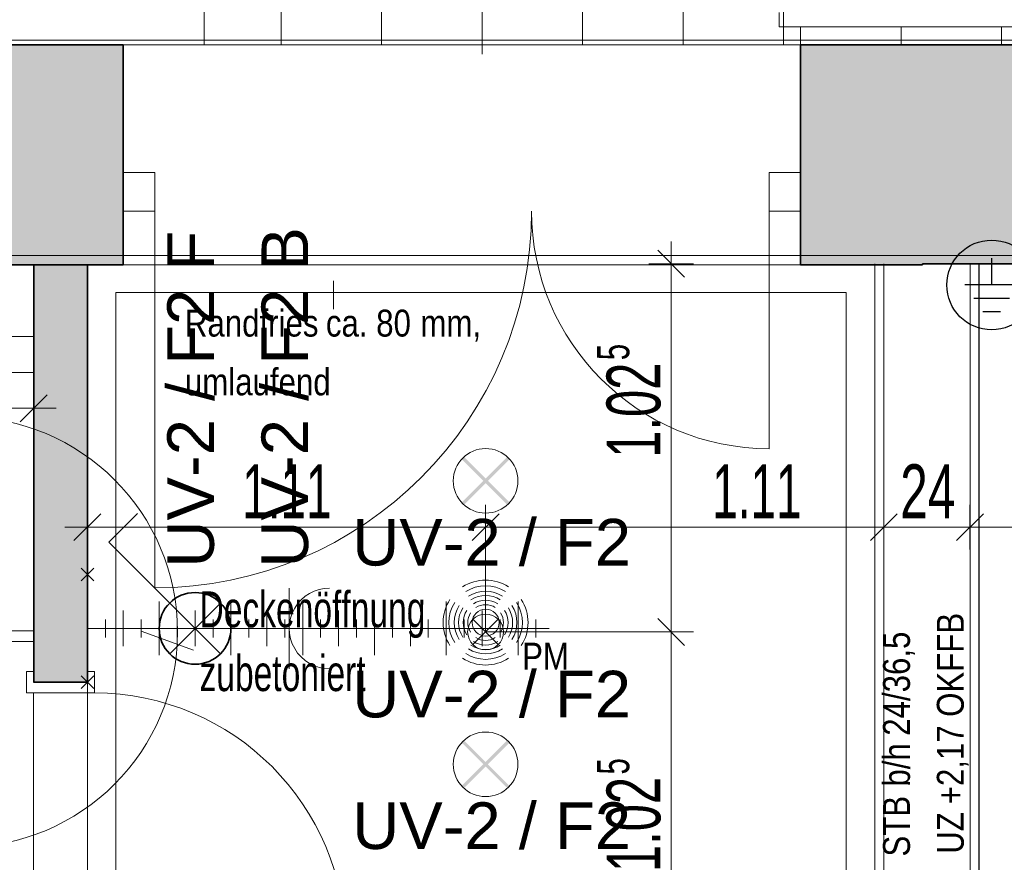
# Model space of a CAD drawing. Extents: x -321 to 526, y -52 to 542.
# Tile 28 of 56: x -139 to -84, y 180 to 227. Entities that reach past the tile are written whole.
import ezdxf
from ezdxf.lldxf.tags import DXFTag

# ---------------------------------------------------------------- set-up
doc = ezdxf.new("R2010")
doc.units = 0
doc.layers.get('0').update_dxf_attribs({"lineweight": 35})
for name, color, linetype, lineweight, true_color in [('Bereich UV Allg.', 7, 'Continuous', 18, 0xff6600), ('Bereich UV2', 3, 'Continuous', 18, 0x00ff00), ('E_445_Allgemeinbeleuchtung', 7, 'Continuous', 18, 0xf7d209), ('E_446_Ringender', 1, 'Continuous', 25, 0xff0000), ('E_449_Niederspannungsinstallationen_Elektro', 1, 'Continuous', 18, 0xff0000), ('E_449_Niederspannungsinstallationen_Präsenzmelder', 5, 'Continuous', 18, 0x0000ff), ('E_449_Niederspannungsinstallationen_Stromkreise', 1, 'Continuous', 25, 0xff0000), ('E_Niederspannung', 1, 'Continuous', 35, 0xff0000)]:
    doc.layers.add(name, color=color, linetype=linetype, lineweight=lineweight, true_color=true_color)
for name, color, linetype, lineweight in [('D-501 Deckenspiegel Beleuchtung_BM_PM_NB', 7, 'Continuous', 25), ('D-501 Deckenspiegel Gebäude', 7, 'Continuous', 25), ('D-501 Deckenspiegel Text_Maß', 7, 'Continuous', 25)]:
    doc.layers.add(name, color=color, linetype=linetype, lineweight=lineweight)
doc.layers.add('E_Hilfslinie', color=2, linetype='Continuous', lineweight=13, true_color=0xffff00, plot=False)
doc.styles.get("Standard").update_dxf_attribs({"font": 'arial.ttf'})
tags = doc.linetypes.add('ALL_S14', pattern=[0.1, 0.05, -0.05]).pattern_tags.tags
tags[6:7] = [DXFTag(74, 4), DXFTag(75, 0), DXFTag(340, '0'), DXFTag(46, 1.0), DXFTag(50, 0.0), DXFTag(44, 0.0), DXFTag(45, 0.0)]
tags[4:5] = [DXFTag(74, 4), DXFTag(75, 0), DXFTag(340, '0'), DXFTag(46, 1.0), DXFTag(50, 0.0), DXFTag(44, 0.0), DXFTag(45, 0.0)]
tags = doc.linetypes.add('ALL_S17', pattern=[0.025, 0, -0.025]).pattern_tags.tags
tags[6:7] = [DXFTag(74, 4), DXFTag(75, 0), DXFTag(340, '0'), DXFTag(46, 1.0), DXFTag(50, 0.0), DXFTag(44, 0.0), DXFTag(45, 0.0)]
tags[4:5] = [DXFTag(74, 4), DXFTag(75, 0), DXFTag(340, '0'), DXFTag(46, 1.0), DXFTag(50, 0.0), DXFTag(44, 0.0), DXFTag(45, 0.0)]
tags = doc.linetypes.add('PUNKT2_S9', pattern=[0.025, 0, -0.025]).pattern_tags.tags
tags[6:7] = [DXFTag(74, 4), DXFTag(75, 0), DXFTag(340, '0'), DXFTag(46, 1.0), DXFTag(50, 0.0), DXFTag(44, 0.0), DXFTag(45, 0.0)]
tags[4:5] = [DXFTag(74, 4), DXFTag(75, 0), DXFTag(340, '0'), DXFTag(46, 1.0), DXFTag(50, 0.0), DXFTag(44, 0.0), DXFTag(45, 0.0)]
tags = doc.linetypes.add('VERDECKT2_S2', pattern=[0.135, 0.1, -0.035]).pattern_tags.tags
tags[6:7] = [DXFTag(74, 4), DXFTag(75, 0), DXFTag(340, '0'), DXFTag(46, 1.0), DXFTag(50, 0.0), DXFTag(44, 0.0), DXFTag(45, 0.0)]
tags[4:5] = [DXFTag(74, 4), DXFTag(75, 0), DXFTag(340, '0'), DXFTag(46, 1.0), DXFTag(50, 0.0), DXFTag(44, 0.0), DXFTag(45, 0.0)]

# ---------------------------------------------------------------- blocks, each defined once
blk = doc.blocks.new('Referenz-A07MYS7IRK', base_point=(-281.008, -47.122))
at = {"layer": 'D-501 Deckenspiegel Beleuchtung_BM_PM_NB', "color": 0, "lineweight": 13}
for p, q in [((-113.823, 192.447), (-112.408, 193.861)), ((-113.823, 193.861), (-112.408, 192.447))]:
    blk.add_line(p, q, dxfattribs=at)
blk.add_circle((-113.116, 193.154), 1, dxfattribs=at)
at = {"layer": 'D-501 Deckenspiegel Gebäude', "color": 0, "linetype": 'ALL_S14', "lineweight": 13, "ltscale": 0.13}
for p, q in [((-128.808, 225.878), (-128.808, 286.398)), ((-124.508, 225.878), (-124.508, 254.36)), ((-118.908, 225.878), (-118.908, 254.36)), ((-113.308, 225.36), (-113.308, 254.36)), ((-107.708, 225.878), (-107.708, 254.36)), ((-102.108, 225.878), (-102.108, 254.36)), ((-96.508, 225.878), (-96.508, 254.36)), ((-90.924, 213.673), (-90.924, 18.053)), ((-86.116, 213.673), (-86.116, 18.053))]:
    blk.add_line(p, q, dxfattribs=at)
at = {"layer": 'D-501 Deckenspiegel Gebäude', "color": 0, "lineweight": 13}
for p, q in [((-96.758, 227.678), (-96.758, 226.878)), ((-96.758, 226.878), (-60.758, 226.878)), ((-95.558, 225.878), (-95.558, 226.878)), ((-89.958, 225.878), (-89.958, 226.878)), ((-84.358, 225.878), (-84.358, 226.878)), ((-133.307, 218.766), (-131.555, 218.766)), ((-133.307, 216.614), (-133.307, 218.766)), ((-131.555, 216.614), (-131.555, 218.766)), ((-131.555, 218.766), (-131.555, 216.614)), ((-97.31, 216.614), (-97.31, 218.766)), ((-97.31, 218.766), (-95.558, 218.766)), ((-97.31, 216.614), (-97.31, 218.766)), ((-95.558, 218.766), (-95.558, 216.614)), ((-131.555, 216.614), (-133.307, 216.614)), ((-131.555, 216.614), (-131.555, 195.614)), ((-95.558, 216.614), (-97.31, 216.614)), ((-91.424, 213.673), (-91.424, 172.694)), ((-85.616, 213.673), (-85.616, 150.095)), ((-138.297, 209.614), (-163.551, 209.614)), ((-163.551, 207.614), (-138.297, 207.614)), ((-163.551, 193.214), (-138.297, 193.214)), ((-144.924, 192.614), (-138.297, 192.614)), ((-138.707, 189.754), (-138.707, 190.954)), ((-138.707, 190.954), (-138.307, 190.954)), ((-138.307, 190.954), (-138.307, 190.354)), ((-135.307, 190.354), (-135.307, 190.954)), ((-135.307, 190.954), (-134.907, 190.954)), ((-134.907, 190.954), (-134.907, 189.754)), ((-138.307, 190.354), (-135.307, 190.354)), ((-134.907, 189.754), (-138.707, 189.754))]:
    blk.add_line(p, q, dxfattribs=at)
at = {"layer": 'D-501 Deckenspiegel Gebäude', "color": 0, "lineweight": 35}
for p, q in [((-155.211, 225.878), (-133.307, 225.878)), ((-133.307, 225.878), (-133.307, 213.614)), ((-95.558, 225.878), (-95.558, 213.614)), ((-95.558, 225.878), (-62.69, 225.878)), ((-133.307, 213.614), (-167.772, 213.614)), ((-138.297, 213.614), (-138.297, 190.354)), ((-135.307, 190.354), (-135.307, 213.614)), ((-92.291, 213.614), (-95.558, 213.614)), ((-88.771, 213.624), (-92.291, 213.618)), ((-92.291, 213.618), (-92.291, 213.614)), ((-84.291, 213.673), (-88.771, 213.673)), ((-88.771, 213.673), (-88.771, 213.624)), ((-66.2, 213.669), (-84.291, 213.678)), ((-84.291, 213.678), (-84.291, 213.673)), ((-138.307, 190.354), (-135.307, 190.354))]:
    blk.add_line(p, q, dxfattribs=at)
at = {"layer": 'D-501 Deckenspiegel Gebäude', "color": 0, "linetype": 'PUNKT2_S9', "lineweight": 13, "ltscale": 0.13}
for p, q in [((-95.548, 225.878), (-133.297, 225.878)), ((-95.548, 213.614), (-133.297, 213.614)), ((-138.307, 189.754), (-138.307, 175.754)), ((-135.307, 189.754), (-135.307, 175.754))]:
    blk.add_line(p, q, dxfattribs=at)
at = {"layer": 'D-501 Deckenspiegel Gebäude', "color": 0, "linetype": 'VERDECKT2_S2', "lineweight": 18, "ltscale": 0.18}
blk.add_line((-97.31, 216.614), (-97.31, 203.37), dxfattribs=at)
at = {"layer": 'D-501 Deckenspiegel Gebäude', "color": 0, "lineweight": 18}
for p, q in [((-91.424, 172.694), (-91.424, 213.673)), ((-135.297, 172.694), (-135.297, 213.146)), ((-133.715, 174.294), (-133.715, 212.074)), ((-133.715, 212.074), (-93.024, 212.074)), ((-93.024, 174.294), (-93.024, 212.074))]:
    blk.add_line(p, q, dxfattribs=at)
at = {"layer": 'D-501 Deckenspiegel Gebäude', "color": 0, "linetype": 'ALL_S17', "lineweight": 13, "ltscale": 0.13}
blk.add_circle((-142.281, 193.154), 12, dxfattribs=at)
at = {"layer": 'D-501 Deckenspiegel Gebäude', "color": 0, "lineweight": 13}
for centre, major_axis, end_param in [((-131.555, 216.614), (0, -21), 1.570796), ((-134.922, 175.759), (13.995, -0.005), 1.570078)]:
    blk.add_ellipse(centre, major_axis=major_axis, ratio=1, start_param=0, end_param=end_param, dxfattribs=at)
at = {"layer": 'D-501 Deckenspiegel Gebäude', "color": 0, "linetype": 'VERDECKT2_S2', "lineweight": 18, "ltscale": 0.18}
blk.add_ellipse((-97.31, 216.614), major_axis=(-13.245, 0), ratio=1, start_param=0, end_param=1.570796, dxfattribs=at)
at = {"layer": 'D-501 Deckenspiegel Gebäude', "color": 0, "lineweight": 13}
for points in [[(-155.201, 213.614), (-155.201, 225.878), (-133.297, 213.614)], [(-133.297, 213.614), (-155.201, 225.878), (-133.297, 225.878)], [(-95.548, 213.614), (-95.548, 225.878), (-92.281, 213.614)], [(-92.281, 213.618), (-95.548, 225.878), (-92.281, 225.878)], [(-92.281, 213.614), (-95.548, 225.878), (-92.281, 213.618)], [(-92.281, 213.618), (-92.281, 225.878), (-88.761, 213.624)], [(-88.761, 213.673), (-92.281, 225.878), (-88.761, 225.878)], [(-88.761, 213.624), (-92.281, 225.878), (-88.761, 213.673)], [(-88.761, 213.673), (-88.761, 225.878), (-84.281, 213.673)], [(-84.281, 213.678), (-88.761, 225.878), (-84.281, 225.878)], [(-84.281, 213.673), (-88.761, 225.878), (-84.281, 213.678)], [(-84.281, 213.678), (-84.281, 225.878), (-66.19, 213.669)], [(-66.19, 213.669), (-84.281, 225.878), (-66.19, 225.878)]]:
    blk.add_solid(points, dxfattribs=at)
at = {"layer": 'D-501 Deckenspiegel Gebäude', "color": 0, "lineweight": 35}
for points in [[(-138.297, 190.354), (-138.307, 190.354), (-138.297, 213.614)], [(-138.297, 190.354), (-138.297, 213.614), (-135.307, 190.354)], [(-135.307, 190.354), (-138.297, 213.614), (-135.307, 213.614)], [(-135.307, 190.354), (-135.307, 213.614), (-135.297, 213.614)]]:
    blk.add_solid(points, dxfattribs=at)
at = {"layer": 'D-501 Deckenspiegel Text_Maß', "color": 0, "lineweight": 13}
for p, q in [((-102.776, 213.675), (-102.776, 214.925)), ((-102.026, 212.925), (-103.526, 214.425)), ((-102.776, 213.675), (-104.026, 213.675)), ((-102.776, 213.675), (-101.526, 213.675)), ((-102.776, 193.154), (-102.776, 213.675)), ((-121.592, 211.141), (-121.592, 212.727)), ((-139.047, 204.869), (-137.547, 206.369)), ((-138.297, 205.619), (-138.297, 206.869)), ((-144.051, 205.619), (-138.297, 205.619)), ((-138.297, 205.619), (-138.297, 204.369)), ((-138.297, 205.619), (-137.047, 205.619)), ((-136.057, 198.246), (-134.557, 199.746)), ((-135.307, 198.996), (-135.307, 200.246)), ((-113.866, 198.246), (-112.366, 199.746)), ((-113.116, 198.996), (-113.116, 200.246)), ((-91.674, 198.246), (-90.174, 199.746)), ((-90.924, 198.996), (-90.924, 200.246)), ((-86.874, 198.246), (-85.374, 199.746)), ((-86.124, 198.996), (-86.124, 200.246)), ((-135.307, 198.996), (-136.557, 198.996)), ((-135.307, 198.996), (-135.307, 197.746)), ((-135.307, 198.996), (-113.116, 198.996)), ((-113.116, 198.996), (-113.116, 197.746)), ((-113.116, 198.996), (-90.924, 198.996)), ((-90.924, 198.996), (-90.924, 197.746)), ((-90.924, 198.996), (-86.124, 198.996)), ((-86.124, 198.996), (-86.124, 197.746)), ((-86.124, 198.996), (-58.848, 198.996)), ((-102.026, 192.404), (-103.526, 193.904)), ((-129.401, 192.133), (-132.314, 193.201)), ((-102.776, 193.154), (-104.026, 193.154)), ((-102.776, 193.154), (-101.526, 193.154)), ((-102.776, 179.197), (-102.776, 193.154))]:
    blk.add_line(p, q, dxfattribs=at)
at = {"layer": 'D-501 Deckenspiegel Text_Maß', "color": 0, "lineweight": 18}
blk.add_line((-85.624, 172.693), (-85.624, 213.673), dxfattribs=at)
at = {"layer": 'D-501 Deckenspiegel Text_Maß', "color": 0, "linetype": 'PUNKT2_S9', "lineweight": 13, "ltscale": 0.13}
for p, q in [((-113.116, 198.996), (-113.116, 193.154)), ((-113.116, 193.154), (-102.776, 193.154))]:
    blk.add_line(p, q, dxfattribs=at)
at = {"layer": 'D-501 Deckenspiegel Beleuchtung_BM_PM_NB', "color": 0, "lineweight": 13, "insert": (-111.08, 192.554), "char_height": 1.5, "attachment_point": 1}
blk.add_mtext('{\\W0.83;\\fArial;PM}', dxfattribs=at)
at = {"layer": 'D-501 Deckenspiegel Text_Maß', "color": 0, "lineweight": 13, "char_height": 1.5, "attachment_point": 1}
for s, insert in [('{\\W0.83;\\fArial;Randfries}', (-129.872, 211.117)), ('{\\W0.83;\\fArial;ca.}', (-122.015, 211.117)), ('{\\W0.83;\\fArial;80}', (-119.212, 211.117)), ('{\\W0.83;\\fArial;mm,}', (-116.75, 211.117)), ('{\\W0.83;\\fArial;umlaufend}', (-129.872, 207.844))]:
    blk.add_mtext(s, dxfattribs=dict(at, insert=insert))
at = {"layer": 'D-501 Deckenspiegel Text_Maß', "color": 0, "lineweight": -2, "attachment_point": 1, "rotation": 90}
for s, insert, char_height in [('{\\W0.65;\\fArial;5}', (-106.906, 208.301), 1.8), ('{\\W0.65;\\fArial;1.02}', (-106.375, 202.863), 3), ('{\\W0.65;\\fArial;5}', (-106.906, 185.21), 1.8), ('{\\W0.65;\\fArial;1.02}', (-106.375, 179.772), 3)]:
    blk.add_mtext(s, dxfattribs=dict(at, insert=insert, char_height=char_height))
at = {"layer": 'D-501 Deckenspiegel Text_Maß', "color": 0, "lineweight": -2, "char_height": 3, "attachment_point": 1}
for s, insert in [('{\\W0.61;\\fArial;1.11}', (-126.674, 202.496)), ('{\\W0.61;\\fArial;1.11}', (-100.482, 202.496)), ('{\\W0.66;\\fArial;24}', (-90.011, 202.496))]:
    blk.add_mtext(s, dxfattribs=dict(at, insert=insert))
at = {"layer": 'D-501 Deckenspiegel Text_Maß', "color": 0, "lineweight": 18, "char_height": 2, "attachment_point": 1}
for s, insert in [('{\\W0.67;\\fArial;Deckenöffnung}', (-129.06, 195.415)), ('{\\W0.67;\\fArial;zubetoniert}', (-129.06, 191.859))]:
    blk.add_mtext(s, dxfattribs=dict(at, insert=insert))
at = {"layer": 'D-501 Deckenspiegel Text_Maß', "color": 0, "lineweight": 13, "char_height": 1.5, "attachment_point": 1, "rotation": 90}
for s, insert in [('{\\W0.83;\\fArial;OKFFB}', (-87.967, 188.424)), ('{\\W0.83;\\fArial;24/36,5}', (-90.967, 187.37)), ('{\\W0.83;\\fArial;+2,17}', (-87.967, 183.551)), ('{\\W0.83;\\fArial;b/h}', (-90.967, 184.537)), ('{\\W0.83;\\fArial;STB}', (-90.967, 180.638)), ('{\\W0.83;\\fArial;UZ}', (-87.967, 180.793))]:
    blk.add_mtext(s, dxfattribs=dict(at, insert=insert))
blk = doc.blocks.new('Polylinie-A07MYS7URK', base_point=(-155.211, 226.139))
at = {"color": 0, "linetype": 'ByBlock', "lineweight": -2, "ltscale": 0.18}
blk.add_line((45.34, 226.139), (-155.211, 226.139), dxfattribs=at)
blk = doc.blocks.new('Polylinie-A07MYS7WRK', base_point=(-163.55, 14.211))
at = {"color": 0, "linetype": 'ByBlock', "lineweight": -2, "ltscale": 0.18}
blk.add_line((-163.55, 214.137), (-27.179, 214.137), dxfattribs=at)
blk = doc.blocks.new('Präsenzmelder UP 360°-A07MYS8QRK', base_point=(-115.48, 191.311))
at = {"color": 0, "lineweight": -2}
blk.add_circle((-113.114, 193.678), 0.75, dxfattribs=at)
for major_axis in [(1.283, 1.988), (1.112, 1.723), (0.946, 1.466), (-1.988, 1.283), (0.817, 1.266), (0.678, 1.052), (1.988, -1.283), (-1.723, 1.112), (-1.466, 0.946), (-1.266, 0.817), (-1.052, 0.678), (0.54, 0.837), (1.052, -0.678), (1.266, -0.817), (1.466, -0.946), (1.723, -1.112), (-0.837, 0.54), (0.837, -0.54), (-0.678, -1.052), (-0.54, -0.837), (-0.946, -1.466), (-0.817, -1.266), (-1.283, -1.988), (-1.112, -1.723)]:
    blk.add_ellipse((-113.114, 193.678), major_axis=major_axis, ratio=1, start_param=0, end_param=1.146009, dxfattribs=at)
blk = doc.blocks.new('Leuchtendeckenauslaß-A07MYSCWRK', base_point=(-114.914, 199.777))
at = {"color": 0, "linetype": 'ByBlock', "lineweight": -2, "ltscale": 0.18}
blk.add_circle((-113.114, 201.577), 1.8, dxfattribs=at)
for points in [[(-111.779, 202.785), (-114.325, 200.239), (-111.906, 202.912), (-114.452, 200.366)], [(-111.905, 200.241), (-114.45, 202.786), (-111.777, 200.368), (-114.323, 202.914)]]:
    blk.add_solid(points, dxfattribs=at)
blk = doc.blocks.new('Leuchtendeckenauslaß-A07MYSCYRK', base_point=(-114.914, 183.979))
at = {"color": 0, "linetype": 'ByBlock', "lineweight": -2, "ltscale": 0.18}
blk.add_circle((-113.114, 185.779), 1.8, dxfattribs=at)
for points in [[(-111.779, 184.571), (-114.325, 187.117), (-111.906, 184.444), (-114.452, 186.989)], [(-111.905, 187.115), (-114.45, 184.569), (-111.777, 186.988), (-114.323, 184.442)]]:
    blk.add_solid(points, dxfattribs=at)
blk = doc.blocks.new('Blockreferenz-A07MYSD0RK', base_point=(-135.661, 190.001))
at = {"color": 0, "linetype": 'ByBlock', "lineweight": -2, "ltscale": 0.13}
for p, q in [((-135.661, 196.001), (-134.953, 196.708)), ((-135.661, 196.708), (-134.953, 196.001)), ((-135.307, 196.354), (-135.307, 193.354)), ((-131.307, 194.854), (-131.307, 191.854)), ((-127.307, 194.854), (-127.307, 191.854)), ((-123.307, 194.854), (-123.307, 191.854)), ((-119.307, 194.854), (-119.307, 191.854)), ((-115.307, 194.854), (-115.307, 191.854)), ((-111.307, 194.854), (-111.307, 191.854)), ((-133.307, 194.354), (-133.307, 192.354)), ((-129.307, 194.354), (-129.307, 192.354)), ((-125.307, 194.354), (-125.307, 192.354)), ((-121.307, 194.354), (-121.307, 192.354)), ((-117.307, 194.354), (-117.307, 192.354)), ((-113.307, 194.354), (-113.307, 192.354)), ((-134.307, 193.854), (-134.307, 192.854)), ((-132.307, 193.854), (-132.307, 192.854)), ((-130.307, 193.854), (-130.307, 192.854)), ((-128.307, 193.854), (-128.307, 192.854)), ((-126.307, 193.854), (-126.307, 192.854)), ((-124.307, 193.854), (-124.307, 192.854)), ((-122.307, 193.854), (-122.307, 192.854)), ((-120.307, 193.854), (-120.307, 192.854)), ((-118.307, 193.854), (-118.307, 192.854)), ((-116.307, 193.854), (-116.307, 192.854)), ((-114.307, 193.854), (-114.307, 192.854)), ((-112.307, 193.854), (-112.307, 192.854)), ((-110.307, 193.854), (-110.307, 192.854)), ((-135.307, 193.354), (-109.58, 193.354)), ((-135.307, 190.354), (-135.307, 193.354)), ((-135.661, 190.708), (-134.953, 190.001)), ((-135.661, 190.001), (-134.953, 190.708))]:
    blk.add_line(p, q, dxfattribs=at)
blk = doc.blocks.new('Steckdose -A07MYSD2RK', base_point=(-126.307, 191.104))
at = {"color": 0, "lineweight": -2}
for p, q in [((-124.057, 195.604), (-124.057, 191.104)), ((-124.057, 193.354), (-126.307, 193.354))]:
    blk.add_line(p, q, dxfattribs=at)
blk.add_ellipse((-121.807, 193.354), major_axis=(0, 2.25), ratio=1, start_param=0, end_param=3.141593, dxfattribs=at)
blk = doc.blocks.new('Potentialausgleich-A07MYSE8RK', base_point=(-87.411, 209.993))
at = {"color": 0, "linetype": 'ByBlock', "lineweight": -2, "ltscale": 0.25}
for p, q in [((-84.911, 212.493), (-84.911, 213.993)), ((-83.411, 212.493), (-86.411, 212.493)), ((-83.911, 211.743), (-85.911, 211.743)), ((-84.411, 210.993), (-85.411, 210.993))]:
    blk.add_line(p, q, dxfattribs=at)
blk.add_circle((-84.911, 212.493), 2.5, dxfattribs=at)
blk = doc.blocks.new('Bauteilbeschriftung-A07MYSHYRK', base_point=(-121.415, 181.058))
at = {"color": 0, "linetype": 'ByBlock', "lineweight": -2, "ltscale": 0.25, "insert": (-120.549, 183.658), "char_height": 2.6, "attachment_point": 1}
blk.add_mtext('{\\fArial;UV-2 / F2}', dxfattribs=at)
blk = doc.blocks.new('Bauteilbeschriftung-A07MYSI0RK', base_point=(-121.415, 188.391))
at = {"color": 0, "linetype": 'ByBlock', "lineweight": -2, "ltscale": 0.25, "insert": (-120.549, 190.991), "char_height": 2.6, "attachment_point": 1}
blk.add_mtext('{\\fArial;UV-2 / F2}', dxfattribs=at)
blk = doc.blocks.new('Bauteilbeschriftung-A07MYSI2RK', base_point=(-121.415, 196.857))
at = {"color": 0, "linetype": 'ByBlock', "lineweight": -2, "ltscale": 0.25, "insert": (-120.549, 199.457), "char_height": 2.6, "attachment_point": 1}
blk.add_mtext('{\\fArial;UV-2 / F2}', dxfattribs=at)
blk = doc.blocks.new('Bauteilbeschriftung-A07MYSI4RK', base_point=(-130.856, 195.878))
at = {"color": 0, "linetype": 'ByBlock', "lineweight": -2, "ltscale": 0.25, "insert": (-130.856, 196.745), "char_height": 2.6, "attachment_point": 1, "rotation": 90}
blk.add_mtext('{\\fArial;UV-2 / F2 F}', dxfattribs=at)
blk = doc.blocks.new('Bauteilbeschriftung-A07MYSOQRK', base_point=(-125.606, 195.878))
at = {"color": 0, "linetype": 'ByBlock', "lineweight": -2, "ltscale": 0.25, "insert": (-125.606, 196.745), "char_height": 2.6, "attachment_point": 1, "rotation": 90}
blk.add_mtext('{\\fArial;UV-2 / F2 B}', dxfattribs=at)
blk = doc.blocks.new('S-Aus+K_ UP_ 1p-A07MYSOSRK', base_point=(-134.107, 191.354))
at = {"color": 0, "lineweight": -2}
for p, q in [((-134.107, 198.154), (-132.512, 199.749)), ((-130.739, 194.783), (-134.107, 198.154)), ((-130.721, 191.94), (-127.893, 194.768)), ((-127.893, 191.94), (-130.721, 194.768))]:
    blk.add_line(p, q, dxfattribs=at)
blk.add_circle((-129.307, 193.354), 2, dxfattribs=at)

msp = doc.modelspace()

# ---------------------------------------------------------------- block references
at = {"color": 251, "lineweight": 25, "ltscale": 0.25, "true_color": 0x585858}
msp.add_blockref('Referenz-A07MYS7IRK', (-281.008, -47.122), dxfattribs=at)
at = {"layer": 'Bereich UV Allg.', "ltscale": 0.18}
msp.add_blockref('Polylinie-A07MYS7URK', (-155.211, 226.139), dxfattribs=at)
at = {"layer": 'Bereich UV2', "ltscale": 0.18}
msp.add_blockref('Polylinie-A07MYS7WRK', (-163.55, 14.211), dxfattribs=at)
at = {"layer": 'E_445_Allgemeinbeleuchtung', "ltscale": 0.18}
for name, p in [('Leuchtendeckenauslaß-A07MYSCWRK', (-114.914, 199.777)), ('Leuchtendeckenauslaß-A07MYSCYRK', (-114.914, 183.979))]:
    msp.add_blockref(name, p, dxfattribs=at)
at = {"layer": 'E_446_Ringender', "ltscale": 0.25}
msp.add_blockref('Potentialausgleich-A07MYSE8RK', (-87.411, 209.993), dxfattribs=at)
at = {"layer": 'E_449_Niederspannungsinstallationen_Elektro', "color": 1, "linetype": 'Continuous', "ltscale": 0.18, "true_color": 0xff0000}
msp.add_blockref('Steckdose -A07MYSD2RK', (-126.307, 191.104), dxfattribs=at)
at = {"layer": 'E_449_Niederspannungsinstallationen_Präsenzmelder', "linetype": 'Continuous', "ltscale": 0.18}
msp.add_blockref('Präsenzmelder UP 360°-A07MYS8QRK', (-115.48, 191.311), dxfattribs=at)
at = {"layer": 'E_449_Niederspannungsinstallationen_Stromkreise', "ltscale": 0.25}
for name, p in [('Bauteilbeschriftung-A07MYSI4RK', (-130.856, 195.878)), ('Bauteilbeschriftung-A07MYSOQRK', (-125.606, 195.878)), ('Bauteilbeschriftung-A07MYSI2RK', (-121.415, 196.857)), ('Bauteilbeschriftung-A07MYSI0RK', (-121.415, 188.391)), ('Bauteilbeschriftung-A07MYSHYRK', (-121.415, 181.058))]:
    msp.add_blockref(name, p, dxfattribs=at)
at = {"layer": 'E_Hilfslinie', "ltscale": 0.13}
msp.add_blockref('Blockreferenz-A07MYSD0RK', (-135.661, 190.001), dxfattribs=at)
at = {"layer": 'E_Niederspannung', "linetype": 'Continuous', "ltscale": 0.35}
msp.add_blockref('S-Aus+K_ UP_ 1p-A07MYSOSRK', (-134.107, 191.354), dxfattribs=at)

doc.saveas('drawing.dxf')
